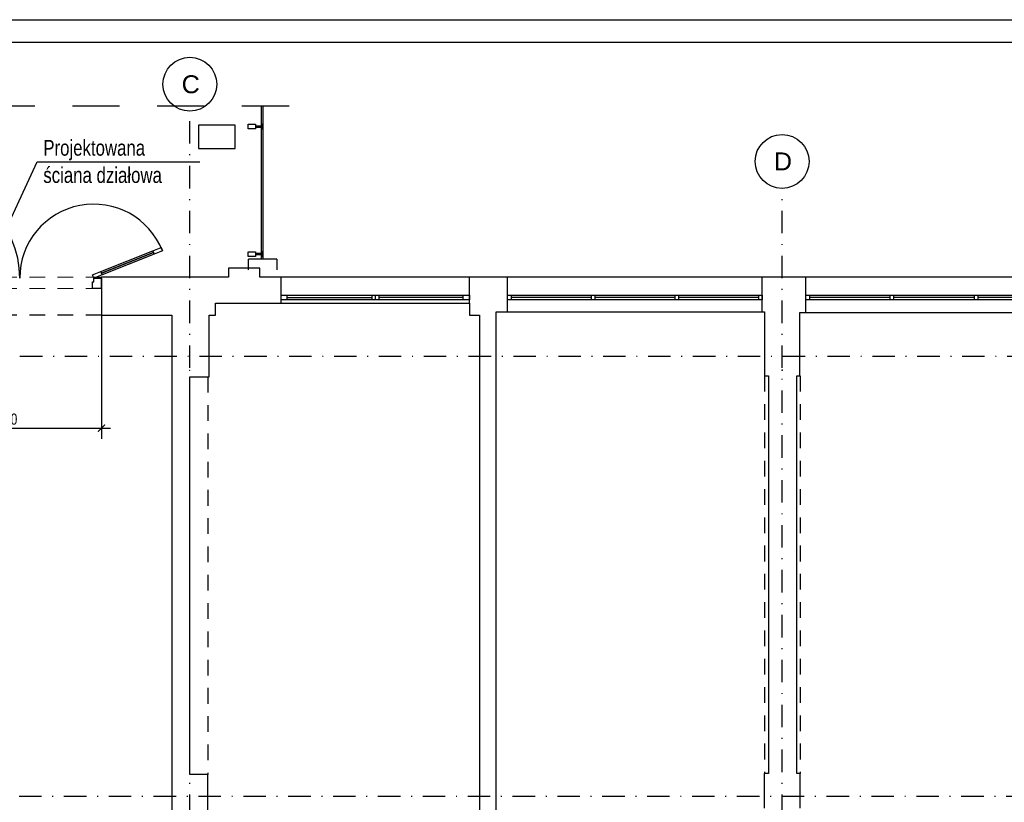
# Model space of a CAD drawing. Header units: metres. Extents: x -5222 to 1778, y -168 to 2848.
# Tile 7 of 16: x -3592 to -2494, y 1931 to 2802. Entities that reach past the tile are written whole.
import ezdxf
from ezdxf.enums import TextEntityAlignment as Align

# ---------------------------------------------------------------- set-up
doc = ezdxf.new("R2010")
doc.units = ezdxf.units.M
doc.header["$LTSCALE"] = 50
doc.header["$MEASUREMENT"] = 0
for name, pattern in [('DASHDOTX2', [1, 0.5, -0.25, 0, -0.25]), ('DO', [1, 0.5, -0.24, 0.02, -0.24]), ('DP', [0.63, 0.35, -0.28])]:
    doc.linetypes.add(name, pattern=pattern)
for name, color, linetype in [('A_osie', 7, 'Continuous'), ('BS_lpd', 1, 'DP'), ('BS_ram', 2, 'Continuous'), ('BZ_odn', 1, 'Continuous'), ('BZ_osd', 1, 'DO'), ('BZ_txs', 2, 'Continuous'), ('BZ_wym', 1, 'Continuous'), ('k3_projektowane sciany', 2, 'Continuous'), ('k3_sciany istn', 1, 'DP')]:
    doc.layers.add(name, color=color, linetype=linetype)
doc.styles.add('BIKTS', font='bikromsw.shx', dxfattribs={"width": 0.85})
doc.styles.add('BIKWYM', font='bikromsw.shx', dxfattribs={"width": 0.8})
doc.styles.add('GENERATED_STYLE_1', font='arial.ttf')
doc.dimstyles.new('BZ_BGR_50', dxfattribs={"dimscale": 0.5, "dimtxt": 25, "dimasz": 1.666667, "dimexe": 0, "dimexo": 0, "dimgap": 0, "dimtad": 0, "dimdec": 1, "dimrnd": 0.5, "dimzin": 9, "dimdsep": 46, "dimtxsty": 'BIKWYM', "dimblk": 'NONE', "dimcen": 0, "dimse1": 1, "dimse2": 1, "dimclrd": 256, "dimclre": 256, "dimclrt": 7, "dimadec": 0, "dimazin": 0, "dimtfac": 0.033333, "dimtdec": 1, "dimtmove": 0, "dimatfit": 3, "dimldrblk": 'NONE', "dimfxl": 1, "dimtvp": 0.8, "dimtolj": 1, "dimarcsym": 0})
doc.dimstyles.new('BZ_KP_50', dxfattribs={"dimscale": 0.5, "dimtxt": 25, "dimasz": 16, "dimexe": 24, "dimexo": 0, "dimgap": 0, "dimtad": 0, "dimdec": 1, "dimrnd": 0.5, "dimzin": 9, "dimdsep": 46, "dimtxsty": 'BIKWYM', "dimblk": 'ARCHTICK', "dimblk1": 'ARCHTICK', "dimblk2": 'WYM-KP', "dimcen": 0, "dimdle": 20, "dimclrd": 256, "dimclre": 256, "dimclrt": 7, "dimadec": 0, "dimazin": 0, "dimtfac": 0.033333, "dimtdec": 1, "dimtmove": 0, "dimatfit": 3, "dimfxl": 1, "dimtvp": 0.8, "dimtfillclr": 256, "dimtolj": 1, "dimarcsym": 0})

# ---------------------------------------------------------------- blocks, each defined once
blk = doc.blocks.new('_None')
blk = doc.blocks.new('_ArchTick')
at = {"color": 0, "linetype": 'ByBlock', "const_width": 0.15}
blk.add_lwpolyline([(-0.5, -0.5), (0.5, 0.5)], dxfattribs=at)
blk = doc.blocks.new('*D498')
at = {"layer": 'BZ_wym', "lineweight": -2}
for p, q in [((-3710.4, 2503), (-3710.4, 2335.5)), ((-3500.4, 2473.2), (-3500.4, 2335.5)), ((-3720.4, 2347.5), (-3490.4, 2347.5))]:
    blk.add_line(p, q, dxfattribs=at)
at = {"layer": 'Defpoints', "color": 0}
for p in [(-3710.4, 2503), (-3500.4, 2473.2), (-3500.4, 2347.5)]:
    blk.add_point(p, dxfattribs=at)
at = {"layer": 'BZ_wym', "lineweight": -2, "xscale": 8, "yscale": 8, "zscale": 8, "rotation": 180}
blk.add_blockref('_ArchTick', (-3710.4, 2347.5), dxfattribs=at)
at = {"layer": 'BZ_wym', "lineweight": -2, "xscale": 8, "yscale": 8, "zscale": 8}
blk.add_blockref('_ArchTick', (-3500.4, 2347.5), dxfattribs=at)
at = {"layer": 'BZ_wym', "color": 7, "insert": (-3605.4, 2357.5), "char_height": 12.5, "attachment_point": 5, "style": 'BIKWYM'}
blk.add_mtext('\\A1;210', dxfattribs=at)
blk = doc.blocks.new('WYM-KP')
blk.add_hatch(color=256).paths.add_polyline_path([(-3, 0, 1), (3, 0, 1)])
blk.add_circle((0, 0), 3)

msp = doc.modelspace()

# ---------------------------------------------------------------- linework, layer by layer
at = {"layer": 'A_osie', "color": 18, "linetype": 'DASHDOTX2', "lineweight": 5}
msp.add_point((-3402.01, 2412.02), dxfattribs=at)
msp.add_point((-3402.01, 2412.02), dxfattribs=at)
at = {"layer": 'BS_lpd', "ltscale": 3}
msp.add_line((-3816.402, 2706.479), (-3269.048, 2706.479), dxfattribs=at)
at = {"layer": 'BS_ram', "color": 1}
msp.add_lwpolyline([(-5221.528, -167.66), (-5221.528, 2802.34), (1778.472, 2802.34), (1778.472, -167.66)], close=True, dxfattribs=at)
at = {"layer": 'BS_ram'}
msp.add_lwpolyline([(-5071.528, -142.66), (-5071.528, 2777.34), (1753.472, 2777.34), (1753.472, -142.66)], close=True, dxfattribs=at)
at = {"layer": 'BZ_osd'}
for p, q in [((-3402.01, 214.531), (-3402.01, 2700.448)), ((-2742.01, 214.531), (-2742.01, 2614.531)), ((183.67, 2427.441), (-4907.568, 2427.441)), ((182.658, 1937.441), (-4907.568, 1937.441))]:
    msp.add_line(p, q, dxfattribs=at)
at = {"layer": 'BZ_osd', "color": 7, "linetype": 'Continuous'}
for centre in [(-3402.01, 2730.448), (-2742.01, 2644.531)]:
    msp.add_circle(centre, 30, dxfattribs=at)
at = {"layer": 'k3_projektowane sciany', "color": 252, "linetype": 'Continuous'}
for p, q in [((-3443.291, 2544.855), (-3433.99, 2548.528)), ((-3433.99, 2548.528), (-3432.52, 2544.808)), ((-3501.328, 2521.934), (-3443.291, 2544.855)), ((-3500.594, 2520.074), (-3442.556, 2542.995)), ((-3442.556, 2542.995), (-3500.594, 2520.074)), ((-3442.556, 2542.995), (-3500.594, 2520.074)), ((-3441.821, 2541.135), (-3499.859, 2518.214)), ((-3443.291, 2544.855), (-3442.556, 2542.995)), ((-3441.821, 2541.135), (-3443.291, 2544.855)), ((-3442.556, 2542.995), (-3441.821, 2541.135)), ((-3432.52, 2544.808), (-3441.821, 2541.135)), ((-3510.629, 2518.261), (-3501.328, 2521.934)), ((-3509.16, 2514.541), (-3510.629, 2518.261)), ((-3499.859, 2518.214), (-3509.16, 2514.541)), ((-3509.16, 2510.541), (-3509.16, 2514.541)), ((-3509.16, 2514.541), (-3500.36, 2514.541)), ((-3500.594, 2520.074), (-3501.328, 2521.934)), ((-3501.328, 2521.934), (-3499.859, 2518.214)), ((-3499.859, 2518.214), (-3500.594, 2520.074)), ((-3500.36, 2514.541), (-3500.36, 2515.541)), ((-3500.36, 2514.291), (-3500.36, 2514.541)), ((-3500.36, 2514.541), (-3500.36, 2503.041)), ((-3500.36, 2514.291), (-3500.36, 2514.541)), ((-3500.36, 2513.041), (-3500.36, 2514.291)), ((-3500.36, 2513.041), (-3500.36, 2514.291)), ((-3500.36, 2505.541), (-3500.36, 2513.041)), ((-3500.36, 2505.541), (-3500.36, 2513.041)), ((-3510.36, 2503.041), (-3510.36, 2510.541)), ((-3510.36, 2510.541), (-3509.16, 2510.541)), ((-3500.36, 2503.041), (-3510.36, 2503.041)), ((-3500.36, 2504.291), (-3500.36, 2505.541)), ((-3500.36, 2504.291), (-3500.36, 2505.541)), ((-3500.36, 2503.041), (-3500.36, 2504.291)), ((-3500.36, 2503.041), (-3500.36, 2504.291))]:
    msp.add_line(p, q, dxfattribs=at)
at = {"layer": 'k3_projektowane sciany', "linetype": 'DP', "lineweight": 5}
for p, q in [((-3500.36, 2515.541), (-3710.36, 2515.541)), ((-3500.36, 2503.041), (-3710.36, 2503.041))]:
    msp.add_line(p, q, dxfattribs=at)
at = {"layer": 'k3_projektowane sciany', "color": 252, "linetype": 'Continuous'}
for centre, radius, start, end in [((-3701.56, 2514.541), 110, 0, 90), ((-3509.16, 2514.541), 82.4, 21.550645, 180)]:
    msp.add_arc(centre, radius, start, end, dxfattribs=at)
at = {"layer": 'k3_sciany istn', "linetype": 'Continuous'}
for p, q in [((-3322.66, 2706.479), (-3322.66, 2535.725)), ((-3320.115, 2535.725), (-3320.115, 2706.479)), ((-3337.054, 2680.691), (-3337.054, 2685.832)), ((-3337.054, 2685.832), (-3328.829, 2685.832)), ((-3328.829, 2680.691), (-3337.054, 2680.691)), ((-3328.829, 2685.832), (-3328.829, 2680.691)), ((-3328.829, 2684.29), (-3322.66, 2684.29)), ((-3322.66, 2682.233), (-3328.829, 2682.233)), ((-3320.604, 2685.832), (-3322.66, 2685.832)), ((-3322.66, 2680.691), (-3320.604, 2680.691)), ((-3320.604, 2680.691), (-3320.604, 2685.832)), ((-3337.054, 2538.809), (-3337.054, 2543.95)), ((-3337.054, 2543.95), (-3328.829, 2543.95)), ((-3328.829, 2538.809), (-3337.054, 2538.809)), ((-3336.615, 2523.725), (-3336.615, 2535.725)), ((-3305.115, 2535.725), (-3336.615, 2535.725)), ((-3328.829, 2543.95), (-3328.829, 2538.809)), ((-3328.829, 2542.408), (-3322.66, 2542.408)), ((-3322.66, 2540.352), (-3328.829, 2540.352)), ((-3320.604, 2543.95), (-3322.66, 2543.95)), ((-3322.66, 2538.809), (-3320.604, 2538.809)), ((-3320.604, 2538.809), (-3320.604, 2543.95)), ((-3305.115, 2535.725), (-3305.115, 2523.725)), ((-3300.36, 2486.741), (-3300.36, 2515.541)), ((-3090.36, 2515.541), (-3300.36, 2515.541)), ((-3047.91, 2476.841), (-3047.91, 2515.541)), ((-2764.21, 2515.541), (-3047.91, 2515.541)), ((-2764.21, 2476.841), (-2764.21, 2515.541)), ((-2715.61, 2476.241), (-2715.61, 2515.541)), ((-2430.11, 2515.541), (-2715.61, 2515.541)), ((-3300.36, 2490.541), (-3300.36, 2495.541)), ((-3300.36, 2495.541), (-3090.36, 2495.541)), ((-3293.36, 2490.541), (-3293.36, 2495.541)), ((-3293.36, 2493.041), (-3199.36, 2493.041)), ((-3199.36, 2495.541), (-3199.36, 2490.461)), ((-3195.36, 2495.541), (-3195.36, 2490.541)), ((-3191.36, 2495.541), (-3191.36, 2490.461)), ((-3097.36, 2493.041), (-3191.36, 2493.041)), ((-3097.36, 2490.541), (-3097.36, 2495.541)), ((-3090.36, 2495.541), (-3090.36, 2490.541)), ((-3047.91, 2490.541), (-3047.91, 2495.541)), ((-3047.91, 2495.541), (-2764.21, 2495.541)), ((-3043.91, 2495.541), (-3043.91, 2490.541)), ((-2954.677, 2493.041), (-3043.91, 2493.041)), ((-2954.677, 2495.541), (-2954.677, 2490.541)), ((-2950.677, 2495.541), (-2950.677, 2490.541)), ((-2861.443, 2493.041), (-2950.677, 2493.041)), ((-2861.443, 2495.541), (-2861.443, 2490.541)), ((-2857.443, 2495.541), (-2857.443, 2490.541)), ((-2768.21, 2493.041), (-2857.443, 2493.041)), ((-2768.21, 2495.541), (-2768.21, 2490.541)), ((-2764.21, 2495.541), (-2764.21, 2490.541)), ((-2715.61, 2490.541), (-2715.61, 2495.541)), ((-2715.61, 2495.541), (-2430.11, 2495.541)), ((-2711.61, 2495.541), (-2711.61, 2490.541)), ((-2621.777, 2493.041), (-2711.61, 2493.041)), ((-2621.777, 2495.541), (-2621.777, 2490.541)), ((-2617.777, 2495.541), (-2617.777, 2490.541)), ((-2527.943, 2493.041), (-2617.777, 2493.041)), ((-2527.943, 2495.541), (-2527.943, 2490.541)), ((-2523.943, 2495.541), (-2523.943, 2490.541)), ((-2434.11, 2493.041), (-2523.943, 2493.041)), ((-3090.36, 2490.541), (-3300.36, 2490.541)), ((-3300.36, 2486.741), (-3090.36, 2486.741)), ((-2764.21, 2490.541), (-3047.91, 2490.541)), ((-2430.11, 2490.541), (-2715.61, 2490.541)), ((-3047.91, 2476.841), (-2764.21, 2476.841)), ((-2715.61, 2476.241), (-2430.11, 2476.241))]:
    msp.add_line(p, q, dxfattribs=at)
at = {"layer": 'k3_sciany istn', "linetype": 'DP'}
msp.add_line((-3500.36, 2473.241), (-3714.26, 2473.241), dxfattribs=at)
at = {"layer": 'k3_sciany istn', "color": 251, "linetype": 'DP'}
for p, q in [((-3382.01, 2404.641), (-3382.01, 1961.741)), ((-2761.51, 2405.641), (-2761.51, 1962.741)), ((-2722.01, 2405.641), (-2722.01, 1962.741))]:
    msp.add_line(p, q, dxfattribs=at)
at = {"layer": 'k3_sciany istn', "linetype": 'Continuous', "flags": 128}
for points in [[(-3351.61, 2684.941), (-3392.51, 2684.941)], [(-3392.51, 2684.941), (-3392.51, 2658.941)], [(-3351.61, 2658.941), (-3351.61, 2684.941)], [(-3392.51, 2658.941), (-3351.61, 2658.941)], [(-3323.958, 2525.541), (-3358.958, 2525.541)], [(-3358.958, 2525.541), (-3358.958, 2515.541)], [(-3323.958, 2515.541), (-3323.958, 2525.541)], [(-3373.56, 2515.541), (-3500.36, 2515.541)], [(-3358.958, 2515.541), (-3373.56, 2515.541)], [(-3300.36, 2515.541), (-3323.958, 2515.541)], [(-3060.81, 2515.541), (-3090.36, 2515.541)], [(-3090.36, 2486.741), (-3090.36, 2515.541)], [(-3047.91, 2515.541), (-3060.81, 2515.541)], [(-2761.71, 2515.541), (-2764.21, 2515.541)], [(-2715.61, 2515.541), (-2761.71, 2515.541)], [(-3500.36, 2503.041), (-3500.36, 2473.241)], [(-3373.56, 2486.741), (-3300.36, 2486.741)], [(-3373.56, 2473.241), (-3373.56, 2486.741)], [(-3090.36, 2486.741), (-3090.36, 2473.241)], [(-3500.36, 2473.241), (-3422.01, 2473.241)], [(-3422.01, 2473.241), (-3422.01, 2404.641)], [(-3380.56, 2473.241), (-3373.56, 2473.241)], [(-3380.56, 2404.641), (-3380.56, 2473.241)], [(-3090.36, 2473.241), (-3079.26, 2473.241)], [(-3079.26, 2473.241), (-3079.26, 1890.941)], [(-3060.81, 2473.241), (-3060.81, 2476.841)], [(-3060.81, 2476.841), (-3047.91, 2476.841)], [(-3060.81, 1890.941), (-3060.81, 2473.241)], [(-2764.21, 2476.841), (-2761.71, 2476.841)], [(-2761.71, 2476.841), (-2761.71, 2476.241)], [(-2761.71, 2476.241), (-2761.71, 2405.641)], [(-2722.11, 2476.241), (-2715.61, 2476.241)], [(-2722.11, 2405.641), (-2722.11, 2476.241)], [(-3422.01, 2404.641), (-3422.01, 1961.741)], [(-3402.06, 2404.641), (-3380.56, 2404.641)], [(-3402.06, 1961.741), (-3402.06, 2404.641)], [(-2761.71, 2405.641), (-2757.01, 2405.641)], [(-2757.01, 2405.641), (-2757.01, 1962.741)], [(-2725.61, 2405.641), (-2722.11, 2405.641)], [(-2725.61, 1962.741), (-2725.61, 2405.641)], [(-3422.01, 1961.741), (-3422.01, 1922.241)], [(-3382.01, 1961.741), (-3402.06, 1961.741)], [(-3382.01, 1922.241), (-3382.01, 1961.741)], [(-2757.01, 1962.741), (-2762.01, 1962.741)], [(-2762.01, 1962.741), (-2762.01, 1924.241)], [(-2722.01, 1962.741), (-2725.61, 1962.741)], [(-2722.01, 1924.241), (-2722.01, 1962.741)]]:
    msp.add_lwpolyline(points, dxfattribs=at)
at = {"layer": 'k3_sciany istn', "linetype": 'Continuous'}
msp.add_point((-2742.01, 2412.02), dxfattribs=at)
msp.add_point((-2742.01, 2412.02), dxfattribs=at)

# ---------------------------------------------------------------- texts
at = {"layer": 'BZ_osd', "color": 7, "linetype": 'Continuous', "style": 'GENERATED_STYLE_1'}
for tag, p in [('C', (-3401.032, 2730.448)), ('D', (-2741.032, 2644.531))]:
    msp.add_attdef(tag, text='C', height=20, dxfattribs=at).set_placement(p, align=Align.MIDDLE_CENTER)
at = {"layer": 'BZ_txs', "style": 'BIKTS', "width": 0.8}
for s, p in [('Projektowana', (-3565.286, 2650.915)), ('ściana działowa', (-3565.286, 2620.56))]:
    msp.add_text(s, height=17.5, dxfattribs=at).set_placement(p)

# ---------------------------------------------------------------- dimensions: what is measured, and where the dimension line sits
at = {"layer": 'BZ_wym'}
dim = msp.add_linear_dim(base=(-3500.36, 2347.459), p1=(-3710.36, 2503.041), p2=(-3500.36, 2473.241), dimstyle='BZ_KP_50', override={"dimdec": 0, "dimrnd": 1, "dimatfit": 1}, dxfattribs=at)
dim.commit()
dim.dimension.update_dxf_attribs({"geometry": '*D498', "text_midpoint": (-3605.36, 2357.459)})

# ---------------------------------------------------------------- leaders
at = {"layer": 'BZ_odn'}
msp.add_leader([(-3634.013, 2510.265), (-3572.286, 2644.185), (-3390.952, 2644.185)], dimstyle='BZ_BGR_50', dxfattribs=at)

doc.saveas('drawing.dxf')
